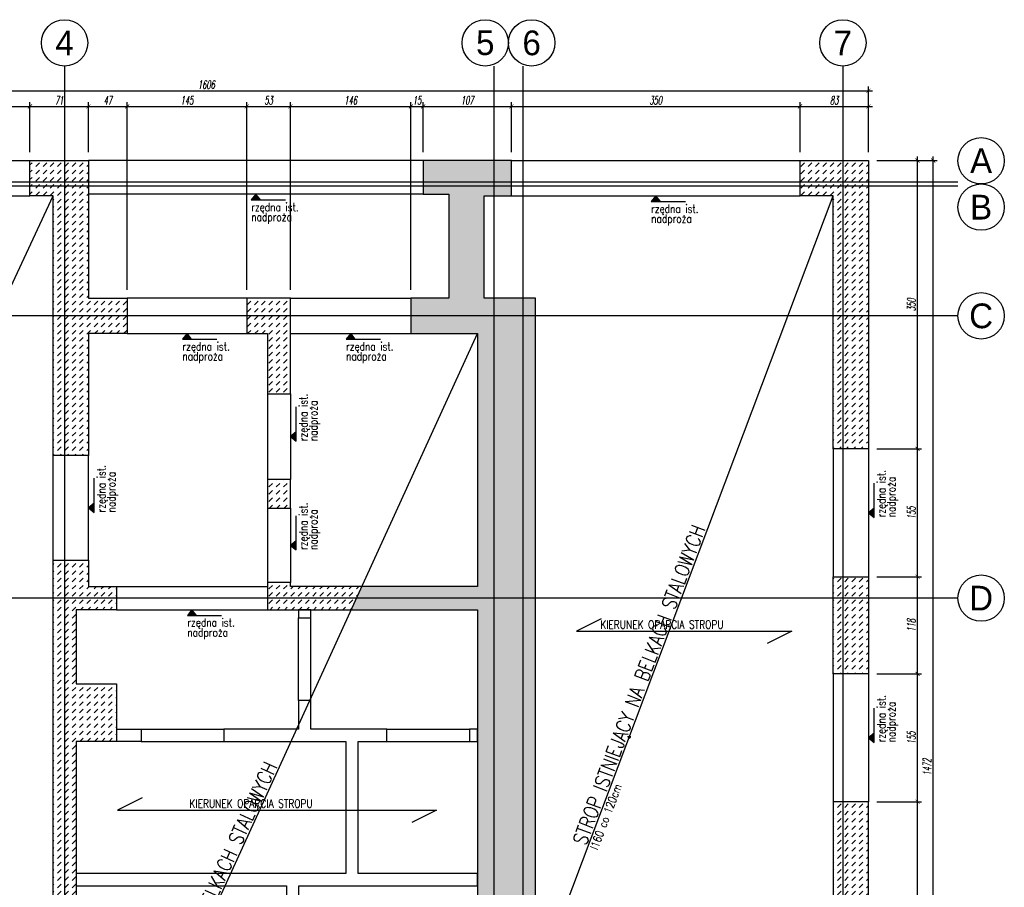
# Model space of a CAD drawing. Header units: millimetres. Extents: x -66901 to 936319, y -323998 to 488548.
# Tile 25 of 84: x 542245 to 554187, y 78493 to 89020. Entities that reach past the tile are written whole.
import ezdxf
from ezdxf.enums import TextEntityAlignment as Align
from ezdxf.lldxf.tags import DXFTag

# ---------------------------------------------------------------- set-up
doc = ezdxf.new("R2010")
doc.units = ezdxf.units.MM
doc.header["$LTSCALE"] = 5
doc.header["$MEASUREMENT"] = 0
for name, color, linetype in [('K-BELKI', 5, 'DASHED2'), ('K-HATCH', 8, 'Continuous'), ('K-OSIE', 1, 'CENTER'), ('K-SC_KON', 2, 'Continuous'), ('K-STROPY', 201, 'Continuous'), ('K-WYMIARY', 254, 'Continuous'), ('N-20-RZEDNA', 254, 'Continuous'), ('N-50', 4, 'Continuous'), ('S-25', 71, 'Continuous'), ('S-35', 101, 'Continuous'), ('ŚCIANY_NIENOŚNE', 125, 'DASHED2')]:
    doc.layers.add(name, color=color, linetype=linetype)
doc.styles.add('GENERATED_STYLE_3', font='txt')
doc.styles.add('ROMANS', font='romans.shx', dxfattribs={"width": 0.8, "oblique": 10})
doc.styles.add('WYMIARY', font='romans.shx', dxfattribs={"width": 0.6, "oblique": 10})
tags = doc.linetypes.add('CENTER', pattern=[2, 1.25, -0.25, 0.25, -0.25]).pattern_tags.tags
tags[10:11] = [DXFTag(74, 4), DXFTag(75, 0), DXFTag(340, '0'), DXFTag(46, 1.0), DXFTag(50, 0.0), DXFTag(44, 0.0), DXFTag(45, 0.0)]
tags[8:9] = [DXFTag(74, 4), DXFTag(75, 0), DXFTag(340, '0'), DXFTag(46, 1.0), DXFTag(50, 0.0), DXFTag(44, 0.0), DXFTag(45, 0.0)]
tags[6:7] = [DXFTag(74, 4), DXFTag(75, 0), DXFTag(340, '0'), DXFTag(46, 1.0), DXFTag(50, 0.0), DXFTag(44, 0.0), DXFTag(45, 0.0)]
tags[4:5] = [DXFTag(74, 4), DXFTag(75, 0), DXFTag(340, '0'), DXFTag(46, 1.0), DXFTag(50, 0.0), DXFTag(44, 0.0), DXFTag(45, 0.0)]
tags = doc.linetypes.add('DASHED2', pattern=[0.375, 0.25, -0.125]).pattern_tags.tags
tags[6:7] = [DXFTag(74, 4), DXFTag(75, 0), DXFTag(340, '0'), DXFTag(46, 1.0), DXFTag(50, 0.0), DXFTag(44, 0.0), DXFTag(45, 0.0)]
tags[4:5] = [DXFTag(74, 4), DXFTag(75, 0), DXFTag(340, '0'), DXFTag(46, 1.0), DXFTag(50, 0.0), DXFTag(44, 0.0), DXFTag(45, 0.0)]
doc.dimstyles.new('CM50', dxfattribs={"dimscale": 50, "dimtxt": 2, "dimasz": 1, "dimexe": 1, "dimexo": 2, "dimgap": 0.5, "dimtad": 1, "dimlfac": 0.1, "dimrnd": 0.5, "dimdsep": 46, "dimtxsty": 'WYMIARY', "dimblk": 'ARCHTICK', "dimcen": 0, "dimdle": 1, "dimclrd": 253, "dimclre": 251, "dimclrt": 30, "dimaunit": 1, "dimadec": 0, "dimazin": 0, "dimtfac": 1, "dimtix": 1, "dimtmove": 0, "dimatfit": 3, "dimldrblk": 'ARCHTICK', "dimfxl": 1, "dimtvp": 0.4, "dimtolj": 1, "dimarcsym": 0})

# ---------------------------------------------------------------- blocks, each defined once
blk = doc.blocks.new('_ArchTick')
at = {"color": 0, "linetype": 'ByBlock', "const_width": 0.15}
blk.add_lwpolyline([(-0.5, -0.5), (0.5, 0.5)], dxfattribs=at)
blk = doc.blocks.new('*D622')
at = {"layer": 'Defpoints', "color": 0, "transparency": 16777216}
for p in [(542369, 87968), (539999, 87312), (542369, 87312)]:
    blk.add_point(p, dxfattribs=at)
at = {"layer": 'K-WYMIARY', "color": 251, "lineweight": -2, "transparency": 16777216}
for p, q in [((539999, 87412), (539999, 88018)), ((542369, 87412), (542369, 88018))]:
    blk.add_line(p, q, dxfattribs=at)
at = {"layer": 'K-WYMIARY', "color": 253, "lineweight": -2, "transparency": 16777216}
blk.add_line((539949, 87968), (542419, 87968), dxfattribs=at)
at = {"layer": 'K-WYMIARY', "color": 253, "lineweight": -2, "transparency": 16777216, "xscale": 50, "yscale": 50, "zscale": 50, "rotation": 180}
blk.add_blockref('_ArchTick', (539999, 87968), dxfattribs=at)
at = {"layer": 'K-WYMIARY', "color": 253, "lineweight": -2, "transparency": 16777216, "xscale": 50, "yscale": 50, "zscale": 50}
blk.add_blockref('_ArchTick', (542369, 87968), dxfattribs=at)
at = {"layer": 'K-WYMIARY', "color": 30, "transparency": 16777216, "insert": (541184, 88042), "char_height": 100, "attachment_point": 5, "style": 'WYMIARY'}
blk.add_mtext('\\A1;237', dxfattribs=at)
blk = doc.blocks.new('*D623')
at = {"layer": 'Defpoints', "color": 0, "transparency": 16777216}
for p in [(543079, 87968), (542369, 87312), (543079, 87312)]:
    blk.add_point(p, dxfattribs=at)
at = {"layer": 'K-WYMIARY', "color": 251, "lineweight": -2, "transparency": 16777216}
for p, q in [((542369, 87412), (542369, 88018)), ((543079, 87412), (543079, 88018))]:
    blk.add_line(p, q, dxfattribs=at)
at = {"layer": 'K-WYMIARY', "color": 253, "lineweight": -2, "transparency": 16777216}
blk.add_line((542319, 87968), (543129, 87968), dxfattribs=at)
at = {"layer": 'K-WYMIARY', "color": 253, "lineweight": -2, "transparency": 16777216, "xscale": 50, "yscale": 50, "zscale": 50, "rotation": 180}
blk.add_blockref('_ArchTick', (542369, 87968), dxfattribs=at)
at = {"layer": 'K-WYMIARY', "color": 253, "lineweight": -2, "transparency": 16777216, "xscale": 50, "yscale": 50, "zscale": 50}
blk.add_blockref('_ArchTick', (543079, 87968), dxfattribs=at)
at = {"layer": 'K-WYMIARY', "color": 30, "transparency": 16777216, "insert": (542724, 88042), "char_height": 100, "attachment_point": 5, "style": 'WYMIARY'}
blk.add_mtext('\\A1;71', dxfattribs=at)
blk = doc.blocks.new('*D624')
at = {"layer": 'Defpoints', "color": 0, "transparency": 16777216}
for p in [(543549, 87968), (543079, 87312), (543549, 85642)]:
    blk.add_point(p, dxfattribs=at)
at = {"layer": 'K-WYMIARY', "color": 251, "lineweight": -2, "transparency": 16777216}
for p, q in [((543079, 87412), (543079, 88018)), ((543549, 85742), (543549, 88018))]:
    blk.add_line(p, q, dxfattribs=at)
at = {"layer": 'K-WYMIARY', "color": 253, "lineweight": -2, "transparency": 16777216}
blk.add_line((543029, 87968), (543599, 87968), dxfattribs=at)
at = {"layer": 'K-WYMIARY', "color": 253, "lineweight": -2, "transparency": 16777216, "xscale": 50, "yscale": 50, "zscale": 50, "rotation": 180}
blk.add_blockref('_ArchTick', (543079, 87968), dxfattribs=at)
at = {"layer": 'K-WYMIARY', "color": 253, "lineweight": -2, "transparency": 16777216, "xscale": 50, "yscale": 50, "zscale": 50}
blk.add_blockref('_ArchTick', (543549, 87968), dxfattribs=at)
at = {"layer": 'K-WYMIARY', "color": 30, "transparency": 16777216, "insert": (543314, 88042), "char_height": 100, "attachment_point": 5, "style": 'WYMIARY'}
blk.add_mtext('\\A1;47', dxfattribs=at)
blk = doc.blocks.new('*D625')
at = {"layer": 'Defpoints', "color": 0, "transparency": 16777216}
for p in [(544999, 87968), (543549, 85642), (544999, 85642)]:
    blk.add_point(p, dxfattribs=at)
at = {"layer": 'K-WYMIARY', "color": 251, "lineweight": -2, "transparency": 16777216}
for p, q in [((543549, 85742), (543549, 88018)), ((544999, 85742), (544999, 88018))]:
    blk.add_line(p, q, dxfattribs=at)
at = {"layer": 'K-WYMIARY', "color": 253, "lineweight": -2, "transparency": 16777216}
blk.add_line((543499, 87968), (545049, 87968), dxfattribs=at)
at = {"layer": 'K-WYMIARY', "color": 253, "lineweight": -2, "transparency": 16777216, "xscale": 50, "yscale": 50, "zscale": 50, "rotation": 180}
blk.add_blockref('_ArchTick', (543549, 87968), dxfattribs=at)
at = {"layer": 'K-WYMIARY', "color": 253, "lineweight": -2, "transparency": 16777216, "xscale": 50, "yscale": 50, "zscale": 50}
blk.add_blockref('_ArchTick', (544999, 87968), dxfattribs=at)
at = {"layer": 'K-WYMIARY', "color": 30, "transparency": 16777216, "insert": (544274, 88042), "char_height": 100, "attachment_point": 5, "style": 'WYMIARY'}
blk.add_mtext('\\A1;145', dxfattribs=at)
blk = doc.blocks.new('*D626')
at = {"layer": 'Defpoints', "color": 0, "transparency": 16777216}
for p in [(545529, 87968), (544999, 85642), (545529, 85642)]:
    blk.add_point(p, dxfattribs=at)
at = {"layer": 'K-WYMIARY', "color": 251, "lineweight": -2, "transparency": 16777216}
for p, q in [((544999, 85742), (544999, 88018)), ((545529, 85742), (545529, 88018))]:
    blk.add_line(p, q, dxfattribs=at)
at = {"layer": 'K-WYMIARY', "color": 253, "lineweight": -2, "transparency": 16777216}
blk.add_line((544949, 87968), (545579, 87968), dxfattribs=at)
at = {"layer": 'K-WYMIARY', "color": 253, "lineweight": -2, "transparency": 16777216, "xscale": 50, "yscale": 50, "zscale": 50, "rotation": 180}
blk.add_blockref('_ArchTick', (544999, 87968), dxfattribs=at)
at = {"layer": 'K-WYMIARY', "color": 253, "lineweight": -2, "transparency": 16777216, "xscale": 50, "yscale": 50, "zscale": 50}
blk.add_blockref('_ArchTick', (545529, 87968), dxfattribs=at)
at = {"layer": 'K-WYMIARY', "color": 30, "transparency": 16777216, "insert": (545264, 88042), "char_height": 100, "attachment_point": 5, "style": 'WYMIARY'}
blk.add_mtext('\\A1;53', dxfattribs=at)
blk = doc.blocks.new('*D627')
at = {"layer": 'Defpoints', "color": 0, "transparency": 16777216}
for p in [(546989, 87968), (545529, 85642), (546989, 85642)]:
    blk.add_point(p, dxfattribs=at)
at = {"layer": 'K-WYMIARY', "color": 251, "lineweight": -2, "transparency": 16777216}
for p, q in [((545529, 85742), (545529, 88018)), ((546989, 85742), (546989, 88018))]:
    blk.add_line(p, q, dxfattribs=at)
at = {"layer": 'K-WYMIARY', "color": 253, "lineweight": -2, "transparency": 16777216}
blk.add_line((545479, 87968), (547039, 87968), dxfattribs=at)
at = {"layer": 'K-WYMIARY', "color": 253, "lineweight": -2, "transparency": 16777216, "xscale": 50, "yscale": 50, "zscale": 50, "rotation": 180}
blk.add_blockref('_ArchTick', (545529, 87968), dxfattribs=at)
at = {"layer": 'K-WYMIARY', "color": 253, "lineweight": -2, "transparency": 16777216, "xscale": 50, "yscale": 50, "zscale": 50}
blk.add_blockref('_ArchTick', (546989, 87968), dxfattribs=at)
at = {"layer": 'K-WYMIARY', "color": 30, "transparency": 16777216, "insert": (546259, 88042), "char_height": 100, "attachment_point": 5, "style": 'WYMIARY'}
blk.add_mtext('\\A1;146', dxfattribs=at)
blk = doc.blocks.new('*D628')
at = {"layer": 'Defpoints', "color": 0, "transparency": 16777216}
for p in [(547139, 87968), (547139, 87312), (546989, 85642)]:
    blk.add_point(p, dxfattribs=at)
at = {"layer": 'K-WYMIARY', "color": 251, "lineweight": -2, "transparency": 16777216}
for p, q in [((546989, 85742), (546989, 88018)), ((547139, 87412), (547139, 88018))]:
    blk.add_line(p, q, dxfattribs=at)
at = {"layer": 'K-WYMIARY', "color": 253, "lineweight": -2, "transparency": 16777216}
blk.add_line((546939, 87968), (547189, 87968), dxfattribs=at)
at = {"layer": 'K-WYMIARY', "color": 253, "lineweight": -2, "transparency": 16777216, "xscale": 50, "yscale": 50, "zscale": 50, "rotation": 180}
blk.add_blockref('_ArchTick', (546989, 87968), dxfattribs=at)
at = {"layer": 'K-WYMIARY', "color": 253, "lineweight": -2, "transparency": 16777216, "xscale": 50, "yscale": 50, "zscale": 50}
blk.add_blockref('_ArchTick', (547139, 87968), dxfattribs=at)
at = {"layer": 'K-WYMIARY', "color": 30, "transparency": 16777216, "insert": (547064, 88042), "char_height": 100, "attachment_point": 5, "style": 'WYMIARY'}
blk.add_mtext('\\A1;15', dxfattribs=at)
blk = doc.blocks.new('*D629')
at = {"layer": 'Defpoints', "color": 0, "transparency": 16777216}
for p in [(548209, 87968), (547139, 87312), (548209, 87312)]:
    blk.add_point(p, dxfattribs=at)
at = {"layer": 'K-WYMIARY', "color": 251, "lineweight": -2, "transparency": 16777216}
for p, q in [((547139, 87412), (547139, 88018)), ((548209, 87412), (548209, 88018))]:
    blk.add_line(p, q, dxfattribs=at)
at = {"layer": 'K-WYMIARY', "color": 253, "lineweight": -2, "transparency": 16777216}
blk.add_line((547089, 87968), (548259, 87968), dxfattribs=at)
at = {"layer": 'K-WYMIARY', "color": 253, "lineweight": -2, "transparency": 16777216, "xscale": 50, "yscale": 50, "zscale": 50, "rotation": 180}
blk.add_blockref('_ArchTick', (547139, 87968), dxfattribs=at)
at = {"layer": 'K-WYMIARY', "color": 253, "lineweight": -2, "transparency": 16777216, "xscale": 50, "yscale": 50, "zscale": 50}
blk.add_blockref('_ArchTick', (548209, 87968), dxfattribs=at)
at = {"layer": 'K-WYMIARY', "color": 30, "transparency": 16777216, "insert": (547674, 88042), "char_height": 100, "attachment_point": 5, "style": 'WYMIARY'}
blk.add_mtext('\\A1;107', dxfattribs=at)
blk = doc.blocks.new('*D630')
at = {"layer": 'Defpoints', "color": 0, "transparency": 16777216}
for p in [(551709, 87968), (548209, 87312), (551709, 87312)]:
    blk.add_point(p, dxfattribs=at)
at = {"layer": 'K-WYMIARY', "color": 251, "lineweight": -2, "transparency": 16777216}
for p, q in [((548209, 87412), (548209, 88018)), ((551709, 87412), (551709, 88018))]:
    blk.add_line(p, q, dxfattribs=at)
at = {"layer": 'K-WYMIARY', "color": 253, "lineweight": -2, "transparency": 16777216}
blk.add_line((548159, 87968), (551759, 87968), dxfattribs=at)
at = {"layer": 'K-WYMIARY', "color": 253, "lineweight": -2, "transparency": 16777216, "xscale": 50, "yscale": 50, "zscale": 50, "rotation": 180}
blk.add_blockref('_ArchTick', (548209, 87968), dxfattribs=at)
at = {"layer": 'K-WYMIARY', "color": 253, "lineweight": -2, "transparency": 16777216, "xscale": 50, "yscale": 50, "zscale": 50}
blk.add_blockref('_ArchTick', (551709, 87968), dxfattribs=at)
at = {"layer": 'K-WYMIARY', "color": 30, "transparency": 16777216, "insert": (549959, 88042), "char_height": 100, "attachment_point": 5, "style": 'WYMIARY'}
blk.add_mtext('\\A1;350', dxfattribs=at)
blk = doc.blocks.new('*D631')
at = {"layer": 'Defpoints', "color": 0, "transparency": 16777216}
for p in [(552539, 87968), (551709, 87312), (552539, 87312)]:
    blk.add_point(p, dxfattribs=at)
at = {"layer": 'K-WYMIARY', "color": 251, "lineweight": -2, "transparency": 16777216}
for p, q in [((551709, 87412), (551709, 88018)), ((552539, 87412), (552539, 88018))]:
    blk.add_line(p, q, dxfattribs=at)
at = {"layer": 'K-WYMIARY', "color": 253, "lineweight": -2, "transparency": 16777216}
blk.add_line((551659, 87968), (552589, 87968), dxfattribs=at)
at = {"layer": 'K-WYMIARY', "color": 253, "lineweight": -2, "transparency": 16777216, "xscale": 50, "yscale": 50, "zscale": 50, "rotation": 180}
blk.add_blockref('_ArchTick', (551709, 87968), dxfattribs=at)
at = {"layer": 'K-WYMIARY', "color": 253, "lineweight": -2, "transparency": 16777216, "xscale": 50, "yscale": 50, "zscale": 50}
blk.add_blockref('_ArchTick', (552539, 87968), dxfattribs=at)
at = {"layer": 'K-WYMIARY', "color": 30, "transparency": 16777216, "insert": (552124, 88042), "char_height": 100, "attachment_point": 5, "style": 'WYMIARY'}
blk.add_mtext('\\A1;83', dxfattribs=at)
blk = doc.blocks.new('*D632')
at = {"layer": 'Defpoints', "color": 0, "transparency": 16777216}
for p in [(552539, 79532), (553134, 79532), (552539, 72592)]:
    blk.add_point(p, dxfattribs=at)
at = {"layer": 'K-WYMIARY', "color": 253, "lineweight": -2, "transparency": 16777216}
blk.add_line((553134, 72542), (553134, 79582), dxfattribs=at)
at = {"layer": 'K-WYMIARY', "color": 251, "lineweight": -2, "transparency": 16777216}
for p, q in [((552639, 79532), (553184, 79532)), ((552639, 72592), (553184, 72592))]:
    blk.add_line(p, q, dxfattribs=at)
at = {"layer": 'K-WYMIARY', "color": 253, "lineweight": -2, "transparency": 16777216, "xscale": 50, "yscale": 50, "zscale": 50}
for p, rotation in [((553134, 79532), 90), ((553134, 72592), 270)]:
    blk.add_blockref('_ArchTick', p, dxfattribs=dict(at, rotation=rotation))
at = {"layer": 'K-WYMIARY', "color": 30, "transparency": 16777216, "insert": (553059, 76062), "char_height": 100, "attachment_point": 5, "rotation": 90, "style": 'WYMIARY'}
blk.add_mtext('\\A1;694', dxfattribs=at)
blk = doc.blocks.new('*D633')
at = {"layer": 'Defpoints', "color": 0, "transparency": 16777216}
for p in [(552539, 81082), (553134, 81082), (552539, 79532)]:
    blk.add_point(p, dxfattribs=at)
at = {"layer": 'K-WYMIARY', "color": 253, "lineweight": -2, "transparency": 16777216}
blk.add_line((553134, 79482), (553134, 81132), dxfattribs=at)
at = {"layer": 'K-WYMIARY', "color": 251, "lineweight": -2, "transparency": 16777216}
for p, q in [((552639, 81082), (553184, 81082)), ((552639, 79532), (553184, 79532))]:
    blk.add_line(p, q, dxfattribs=at)
at = {"layer": 'K-WYMIARY', "color": 253, "lineweight": -2, "transparency": 16777216, "xscale": 50, "yscale": 50, "zscale": 50}
for p, rotation in [((553134, 81082), 90), ((553134, 79532), 270)]:
    blk.add_blockref('_ArchTick', p, dxfattribs=dict(at, rotation=rotation))
at = {"layer": 'K-WYMIARY', "color": 30, "transparency": 16777216, "insert": (553059, 80307), "char_height": 100, "attachment_point": 5, "rotation": 90, "style": 'WYMIARY'}
blk.add_mtext('\\A1;155', dxfattribs=at)
blk = doc.blocks.new('*D634')
at = {"layer": 'Defpoints', "color": 0, "transparency": 16777216}
for p in [(552539, 82262), (553134, 82262), (552539, 81082)]:
    blk.add_point(p, dxfattribs=at)
at = {"layer": 'K-WYMIARY', "color": 253, "lineweight": -2, "transparency": 16777216}
blk.add_line((553134, 81032), (553134, 82312), dxfattribs=at)
at = {"layer": 'K-WYMIARY', "color": 251, "lineweight": -2, "transparency": 16777216}
for p, q in [((552639, 82262), (553184, 82262)), ((552639, 81082), (553184, 81082))]:
    blk.add_line(p, q, dxfattribs=at)
at = {"layer": 'K-WYMIARY', "color": 253, "lineweight": -2, "transparency": 16777216, "xscale": 50, "yscale": 50, "zscale": 50}
for p, rotation in [((553134, 82262), 90), ((553134, 81082), 270)]:
    blk.add_blockref('_ArchTick', p, dxfattribs=dict(at, rotation=rotation))
at = {"layer": 'K-WYMIARY', "color": 30, "transparency": 16777216, "insert": (553059, 81672), "char_height": 100, "attachment_point": 5, "rotation": 90, "style": 'WYMIARY'}
blk.add_mtext('\\A1;118', dxfattribs=at)
blk = doc.blocks.new('*D635')
at = {"layer": 'Defpoints', "color": 0, "transparency": 16777216}
for p in [(552539, 83812), (553134, 83812), (552539, 82262)]:
    blk.add_point(p, dxfattribs=at)
at = {"layer": 'K-WYMIARY', "color": 253, "lineweight": -2, "transparency": 16777216}
blk.add_line((553134, 82212), (553134, 83862), dxfattribs=at)
at = {"layer": 'K-WYMIARY', "color": 251, "lineweight": -2, "transparency": 16777216}
for p, q in [((552639, 83812), (553184, 83812)), ((552639, 82262), (553184, 82262))]:
    blk.add_line(p, q, dxfattribs=at)
at = {"layer": 'K-WYMIARY', "color": 253, "lineweight": -2, "transparency": 16777216, "xscale": 50, "yscale": 50, "zscale": 50}
for p, rotation in [((553134, 83812), 90), ((553134, 82262), 270)]:
    blk.add_blockref('_ArchTick', p, dxfattribs=dict(at, rotation=rotation))
at = {"layer": 'K-WYMIARY', "color": 30, "transparency": 16777216, "insert": (553059, 83037), "char_height": 100, "attachment_point": 5, "rotation": 90, "style": 'WYMIARY'}
blk.add_mtext('\\A1;155', dxfattribs=at)
blk = doc.blocks.new('*D636')
at = {"layer": 'Defpoints', "color": 0, "transparency": 16777216}
for p in [(552539, 87312), (553134, 87312), (552539, 83812)]:
    blk.add_point(p, dxfattribs=at)
at = {"layer": 'K-WYMIARY', "color": 251, "lineweight": -2, "transparency": 16777216}
for p, q in [((552639, 87312), (553184, 87312)), ((552639, 83812), (553184, 83812))]:
    blk.add_line(p, q, dxfattribs=at)
at = {"layer": 'K-WYMIARY', "color": 253, "lineweight": -2, "transparency": 16777216}
blk.add_line((553134, 83762), (553134, 87362), dxfattribs=at)
at = {"layer": 'K-WYMIARY', "color": 253, "lineweight": -2, "transparency": 16777216, "xscale": 50, "yscale": 50, "zscale": 50}
for p, rotation in [((553134, 87312), 90), ((553134, 83812), 270)]:
    blk.add_blockref('_ArchTick', p, dxfattribs=dict(at, rotation=rotation))
at = {"layer": 'K-WYMIARY', "color": 30, "transparency": 16777216, "insert": (553059, 85562), "char_height": 100, "attachment_point": 5, "rotation": 90, "style": 'WYMIARY'}
blk.add_mtext('\\A1;350', dxfattribs=at)
blk = doc.blocks.new('*D637')
at = {"layer": 'Defpoints', "color": 0, "transparency": 16777216}
for p in [(552539, 87312), (553324, 87312), (552539, 72592)]:
    blk.add_point(p, dxfattribs=at)
at = {"layer": 'K-WYMIARY', "color": 251, "lineweight": -2, "transparency": 16777216}
for p, q in [((552639, 87312), (553374, 87312)), ((552639, 72592), (553374, 72592))]:
    blk.add_line(p, q, dxfattribs=at)
at = {"layer": 'K-WYMIARY', "color": 253, "lineweight": -2, "transparency": 16777216}
blk.add_line((553324, 72542), (553324, 87362), dxfattribs=at)
at = {"layer": 'K-WYMIARY', "color": 253, "lineweight": -2, "transparency": 16777216, "xscale": 50, "yscale": 50, "zscale": 50}
for p, rotation in [((553324, 87312), 90), ((553324, 72592), 270)]:
    blk.add_blockref('_ArchTick', p, dxfattribs=dict(at, rotation=rotation))
at = {"layer": 'K-WYMIARY', "color": 30, "transparency": 16777216, "insert": (553249, 79952), "char_height": 100, "attachment_point": 5, "rotation": 90, "style": 'WYMIARY'}
blk.add_mtext('\\A1;1472', dxfattribs=at)
blk = doc.blocks.new('*D640')
at = {"layer": 'Defpoints', "color": 0, "transparency": 16777216}
for p in [(552539, 88158), (536479, 87312), (552539, 87312)]:
    blk.add_point(p, dxfattribs=at)
at = {"layer": 'K-WYMIARY', "color": 253, "lineweight": -2, "transparency": 16777216}
blk.add_line((536429, 88158), (552589, 88158), dxfattribs=at)
at = {"layer": 'K-WYMIARY', "color": 251, "lineweight": -2, "transparency": 16777216}
for p, q in [((536479, 87412), (536479, 88208)), ((552539, 87412), (552539, 88208))]:
    blk.add_line(p, q, dxfattribs=at)
at = {"layer": 'K-WYMIARY', "color": 253, "lineweight": -2, "transparency": 16777216, "xscale": 50, "yscale": 50, "zscale": 50, "rotation": 180}
blk.add_blockref('_ArchTick', (536479, 88158), dxfattribs=at)
at = {"layer": 'K-WYMIARY', "color": 253, "lineweight": -2, "transparency": 16777216, "xscale": 50, "yscale": 50, "zscale": 50}
blk.add_blockref('_ArchTick', (552539, 88158), dxfattribs=at)
at = {"layer": 'K-WYMIARY', "color": 30, "transparency": 16777216, "insert": (544509, 88232), "char_height": 100, "attachment_point": 5, "style": 'WYMIARY'}
blk.add_mtext('\\A1;1606', dxfattribs=at)

msp = doc.modelspace()

# ---------------------------------------------------------------- hatches: boundary and pattern name
at = {"layer": 'K-HATCH', "lineweight": 0}
h = msp.add_hatch(dxfattribs=at)
h.set_pattern_fill('DASH', color=256, scale=500, angle=45, style=0)
h.paths.add_polyline_path([(543079, 85211.848), (543549, 85211.848), (543549, 85426.848), (542789, 85426.848), (542789, 83731.848), (543079, 83731.848)])
h.paths.add_polyline_path([(542649, 83731.848), (542789, 83731.848), (542789, 85426.848), (542649, 85426.848)])
h.paths.add_polyline_path([(542789, 87001.848), (542369, 87001.848), (542369, 86881.848), (542649, 86881.848), (542649, 85426.848), (542789, 85426.848)])
h.paths.add_polyline_path([(543079, 87001.848), (542789, 87001.848), (542789, 85426.848), (543549, 85426.848), (543549, 85641.848), (543079, 85641.848)])
h.paths.add_polyline_path([(543079, 87001.848), (543079, 87051.848), (542789, 87051.848), (542789, 87001.848)])
h.paths.add_polyline_path([(542789, 87001.848), (542789, 87051.848), (542369, 87051.848), (542369, 87001.848)])
h.paths.add_polyline_path([(542789, 87051.848), (542789, 87311.848), (542369, 87311.848), (542369, 87051.848)])
h.paths.add_polyline_path([(543079, 87311.848), (542789, 87311.848), (542789, 87051.848), (543079, 87051.848)])
h = msp.add_hatch(dxfattribs=at)
h.set_pattern_fill('DASH', color=256, scale=500, angle=45, style=0)
h.paths.add_polyline_path([(547997.193, 87311.848), (547139, 87311.848), (547139, 87051.848), (547997.193, 87051.848)])
h.paths.add_polyline_path([(547997.193, 87051.848), (547139, 87051.848), (547139, 87001.848), (547997.193, 87001.848)])
h.paths.add_polyline_path([(547997.193, 87001.848), (547139, 87001.848), (547139, 86901.848), (547449, 86901.848), (547449, 85641.848), (546989, 85641.848), (546989, 85426.848), (547997.193, 85426.848), (547997.193, 85641.848), (547879, 85641.848), (547879, 86881.848), (547997.193, 86881.848)])
h.paths.add_polyline_path([(548209, 87001.848), (547997.193, 87001.848), (547997.193, 86881.848), (548209, 86881.848)])
h.paths.add_polyline_path([(548209, 87051.848), (547997.193, 87051.848), (547997.193, 87001.848), (548209, 87001.848)])
h.paths.add_polyline_path([(548209, 87311.848), (547997.193, 87311.848), (547997.193, 87051.848), (548209, 87051.848)])
h.paths.add_polyline_path([(547997.193, 85426.848), (546989, 85426.848), (546989, 85211.848), (547799, 85211.848), (547799, 82141.848), (546395.16, 82141.848), (546267.122, 81861.848), (547799, 81861.848), (547799, 75511.848), (547997.193, 75511.848)])
h.paths.add_polyline_path([(548347.976, 85426.848), (547997.193, 85426.848), (547997.193, 75511.848), (548347.976, 75511.848)])
h.paths.add_polyline_path([(548347.976, 85641.848), (547997.193, 85641.848), (547997.193, 85426.848), (548347.976, 85426.848)])
h.paths.add_polyline_path([(548499, 85641.848), (548347.976, 85641.848), (548347.976, 85426.848), (548499, 85426.848)])
h.paths.add_polyline_path([(548499, 85426.848), (548347.976, 85426.848), (548347.976, 75511.848), (548499, 75511.848), (548499, 76641.848), (549749, 76641.848), (549749, 77291.848), (548499, 77291.848)])
h = msp.add_hatch(dxfattribs=at)
h.set_pattern_fill('DASH', color=256, scale=500, angle=45, style=0)
h.paths.add_polyline_path([(552229, 87311.848), (551709, 87311.848), (551709, 87051.848), (552229, 87051.848)])
h.paths.add_polyline_path([(552229, 87051.848), (551709, 87051.848), (551709, 87001.848), (552229, 87001.848)])
h.paths.add_polyline_path([(552229, 87001.848), (551709, 87001.848), (551709, 86881.848), (552109, 86881.848), (552109, 85426.848), (552229, 85426.848)])
h.paths.add_polyline_path([(552539, 87001.848), (552229, 87001.848), (552229, 85426.848), (552539, 85426.848)])
h.paths.add_polyline_path([(552539, 87051.848), (552229, 87051.848), (552229, 87001.848), (552539, 87001.848)])
h.paths.add_polyline_path([(552539, 87311.848), (552229, 87311.848), (552229, 87051.848), (552539, 87051.848)])
h.paths.add_polyline_path([(552539, 85426.848), (552229, 85426.848), (552229, 83811.848), (552539, 83811.848)])
h.paths.add_polyline_path([(552229, 85426.848), (552109, 85426.848), (552109, 83811.848), (552229, 83811.848)])
h = msp.add_hatch(dxfattribs=at)
h.set_pattern_fill('DASH', color=256, scale=500, angle=45, style=0)
h.paths.add_polyline_path([(545529, 85641.848), (544999, 85641.848), (544999, 85426.848), (545529, 85426.848)])
h.paths.add_polyline_path([(545529, 85426.848), (544999, 85426.848), (544999, 85211.848), (545249, 85211.848), (545249, 84481.848), (545529, 84481.848)])
h = msp.add_hatch(dxfattribs=at)
h.set_pattern_fill('DASH', color=256, scale=500, angle=45, style=0)
h.paths.add_polyline_path([(545529, 83441.848), (545249, 83441.848), (545249, 83091.848), (545529, 83091.848)])
h = msp.add_hatch(dxfattribs=at)
h.set_pattern_fill('DASH', color=256, scale=500, angle=45, style=0)
h.paths.add_polyline_path([(542789, 82461.848), (542649, 82461.848), (542649, 82001.848), (542789, 82001.848)])
h.paths.add_polyline_path([(542649, 82001.848), (542649, 77621.848), (542789, 77621.848), (542789, 82001.848)])
h.paths.add_polyline_path([(542929, 81861.848), (543419, 81861.848), (543419, 82001.848), (542789, 82001.848), (542789, 77621.848), (542929, 77621.848), (542929, 80261.848), (543419, 80261.848), (543419, 80961.848), (542929, 80961.848)])
h.paths.add_polyline_path([(542789, 82001.848), (543419, 82001.848), (543419, 82141.848), (543079, 82141.848), (543079, 82461.848), (542789, 82461.848)])
h = msp.add_hatch(dxfattribs=at)
h.set_pattern_fill('DASH', color=256, scale=500, angle=45, style=0)
h.paths.add_polyline_path([(545529, 82141.848), (545529, 82191.848), (545249, 82191.848), (545249, 82001.848), (546331.141, 82001.848), (546395.16, 82141.848)])
h.paths.add_polyline_path([(545249, 82001.848), (545249, 81861.848), (546267.122, 81861.848), (546331.141, 82001.848)])
h = msp.add_hatch(dxfattribs=at)
h.set_pattern_fill('DASH', color=256, scale=500, angle=45, style=0)
h.paths.add_polyline_path([(552229, 82261.848), (552109, 82261.848), (552109, 82001.848), (552229, 82001.848)])
h.paths.add_polyline_path([(552229, 82001.848), (552109, 82001.848), (552109, 81081.848), (552229, 81081.848)])
h.paths.add_polyline_path([(552539, 82001.848), (552229, 82001.848), (552229, 81081.848), (552539, 81081.848)])
h.paths.add_polyline_path([(552539, 82261.848), (552229, 82261.848), (552229, 82001.848), (552539, 82001.848)])
h = msp.add_hatch(dxfattribs=at)
h.set_pattern_fill('DASH', color=256, scale=500, angle=45, style=0)
h.paths.add_polyline_path([(552539, 79531.848), (552229, 79531.848), (552229, 77091.848), (552539, 77091.848)])
h.paths.add_polyline_path([(552229, 79531.848), (552109, 79531.848), (552109, 77291.848), (551809, 77291.848), (551809, 77091.848), (552229, 77091.848)])
h.paths.add_polyline_path([(552229, 77091.848), (551809, 77091.848), (551809, 76766.848), (552229, 76766.848)])
h.paths.add_polyline_path([(552539, 77091.848), (552229, 77091.848), (552229, 76766.848), (552539, 76766.848)])
h.paths.add_polyline_path([(552539, 76766.848), (552229, 76766.848), (552229, 75411.848), (552539, 75411.848)])
h.paths.add_polyline_path([(552229, 76766.848), (551809, 76766.848), (551809, 76641.848), (552109, 76641.848), (552109, 75411.848), (552229, 75411.848)])
h.paths.add_polyline_path([(552229, 75411.848), (552109, 75411.848), (552109, 74441.848), (552229, 74441.848)])
h.paths.add_polyline_path([(552539, 75411.848), (552229, 75411.848), (552229, 74441.848), (552539, 74441.848)])
h.paths.add_polyline_path([(552539, 74441.848), (552229, 74441.848), (552229, 72851.848), (552539, 72851.848)])
h.paths.add_polyline_path([(552229, 74441.848), (552109, 74441.848), (552109, 73021.848), (548347.976, 73021.848), (548347.976, 72851.848), (552229, 72851.848)])
at = {"layer": 'N-20-RZEDNA', "lineweight": 0}
for points in [[(545165, 86832.566), (545109, 86901.848), (545053, 86832.566)], [(550015, 86812.566), (549959, 86881.848), (549903, 86812.566)], [(544330, 85142.566), (544274, 85211.848), (544218, 85142.566)], [(546315, 85142.566), (546259, 85211.848), (546203, 85142.566)], [(545598.282, 84017.848), (545529, 83961.848), (545598.282, 83905.848)], [(543148.282, 83152.848), (543079, 83096.848), (543148.282, 83040.848)], [(552608.282, 83092.848), (552539, 83036.848), (552608.282, 82980.848)], [(545598.282, 82697.848), (545529, 82641.848), (545598.282, 82585.848)], [(544390, 81792.566), (544334, 81861.848), (544278, 81792.566)], [(552608.282, 80362.848), (552539, 80306.848), (552608.282, 80250.848)]]:
    msp.add_hatch(color=256, dxfattribs=at).paths.add_polyline_path(points)

# ---------------------------------------------------------------- linework, layer by layer
at = {"layer": 'K-BELKI'}
for p, q in [((539999, 87311.848), (542369, 87311.848)), ((547139, 87311.848), (543079, 87311.848)), ((548209, 87311.848), (551709, 87311.848)), ((539999, 86881.848), (542369, 86881.848)), ((547139, 86901.848), (543079, 86901.848)), ((548209, 86881.848), (551709, 86881.848)), ((544999, 85641.848), (543549, 85641.848)), ((545529, 85641.848), (546989, 85641.848)), ((543549, 85211.848), (544999, 85211.848)), ((545529, 85211.848), (546989, 85211.848)), ((545249, 84481.848), (545249, 83441.848)), ((545529, 84481.848), (545529, 83441.848)), ((542649, 82461.848), (542649, 83731.848)), ((543079, 82461.848), (543079, 83731.848)), ((552109, 83811.848), (552109, 82261.848)), ((552539, 83811.848), (552539, 82261.848)), ((545249, 83091.848), (545249, 82191.848)), ((545529, 83091.848), (545529, 82191.848)), ((543419, 82141.848), (545249, 82141.848)), ((543419, 81861.848), (545249, 81861.848)), ((545627.603, 80761.848), (545627.603, 81761.848)), ((545777.603, 80761.848), (545777.603, 81761.848)), ((552109, 81081.848), (552109, 79531.848)), ((552539, 81081.848), (552539, 79531.848)), ((543719, 80411.848), (544719, 80411.848)), ((546699, 80411.848), (547699, 80411.848)), ((543719, 80261.848), (544719, 80261.848)), ((546699, 80261.848), (547699, 80261.848))]:
    msp.add_line(p, q, dxfattribs=at)
at = {"layer": 'K-OSIE'}
for p, q in [((542789, 88457.5), (542789, 68780.5)), ((547997.193, 88457.5), (547997.193, 68780.5)), ((548347.976, 88457.5), (548347.976, 68780.5)), ((552229, 88457.5), (552229, 68780.5)), ((526912.5, 87051.848), (553624, 87051.848)), ((553624, 87001.848), (526912.5, 87001.848)), ((553624, 85426.848), (526912.5, 85426.848)), ((553624, 82001.848), (526912.5, 82001.848))]:
    msp.add_line(p, q, dxfattribs=at)
for centre in [(542789, 88738.75), (547891.334, 88738.75), (548453.834, 88738.75), (552229, 88738.75), (553905.25, 87308.098), (553905.25, 86745.598), (553905.25, 85426.848), (553905.25, 82001.848)]:
    msp.add_circle(centre, 281.25, dxfattribs=at)
at = {"layer": 'K-SC_KON'}
for points in [[(543079, 85211.848), (543079, 83731.848), (542649, 83731.848), (542649, 86881.848), (542369, 86881.848), (542369, 87311.848), (543079, 87311.848), (543079, 85641.848), (543549, 85641.848), (543549, 85211.848), (543079, 85211.848)], [(548499, 77291.848), (548499, 85641.848), (547879, 85641.848), (547879, 86881.848), (548209, 86881.848), (548209, 87311.848), (547139, 87311.848), (547139, 86901.848), (547449, 86901.848), (547449, 85641.848), (546989, 85641.848), (546989, 85211.848), (547799, 85211.848), (547799, 82141.848), (545529, 82141.848), (545529, 82191.848), (545249, 82191.848), (545249, 81861.848), (547799, 81861.848), (547799, 75511.848)], [(552539, 87311.848), (552539, 83811.848), (552109, 83811.848), (552109, 86881.848), (551709, 86881.848), (551709, 87311.848), (552539, 87311.848)], [(545249, 85211.848), (545249, 84481.848), (545529, 84481.848), (545529, 85641.848), (544999, 85641.848), (544999, 85211.848), (545249, 85211.848)], [(542929, 80961.848), (543419, 80961.848), (543419, 80261.848), (542929, 80261.848), (542929, 77621.848), (542649, 77621.848), (542649, 82461.848), (543079, 82461.848), (543079, 82141.848), (543419, 82141.848), (543419, 81861.848), (542929, 81861.848), (542929, 80961.848)], [(552109, 73021.848), (547839, 73021.848), (547839, 72591.848), (552539, 72591.848), (552539, 79531.848), (552109, 79531.848), (552109, 77291.848), (551809, 77291.848), (551809, 76641.848), (552109, 76641.848), (552109, 73021.848)]]:
    msp.add_lwpolyline(points, dxfattribs=at)
for points in [[(545249, 83091.848), (545529, 83091.848), (545529, 83441.848), (545249, 83441.848)], [(552109, 82261.848), (552539, 82261.848), (552539, 81081.848), (552109, 81081.848)]]:
    msp.add_lwpolyline(points, close=True, dxfattribs=at)
at = {"layer": 'K-STROPY'}
for p, q in [((536909, 74561.848), (542649, 86881.848)), ((548499, 77291.848), (552109, 86881.848)), ((542929, 74561.848), (547799, 85211.848))]:
    msp.add_line(p, q, dxfattribs=at)
for points in [[(549299, 81751.202), (548999, 81601.202), (551609, 81601.202), (551309, 81451.202)], [(543729, 79579.45), (543429, 79429.45), (547299, 79429.45), (546999, 79279.45)]]:
    msp.add_lwpolyline(points, dxfattribs=at)
at = {"layer": 'N-20-RZEDNA'}
for points in [[(545165, 86832.566), (545109, 86901.848), (545053, 86832.566), (545469, 86832.566)], [(550015, 86812.566), (549959, 86881.848), (549903, 86812.566), (550319, 86812.566)], [(544330, 85142.566), (544274, 85211.848), (544218, 85142.566), (544634, 85142.566)], [(546315, 85142.566), (546259, 85211.848), (546203, 85142.566), (546619, 85142.566)], [(545598.282, 84017.848), (545529, 83961.848), (545598.282, 83905.848), (545598.282, 84321.848)], [(543148.282, 83152.848), (543079, 83096.848), (543148.282, 83040.848), (543148.282, 83456.848)], [(552608.282, 83092.848), (552539, 83036.848), (552608.282, 82980.848), (552608.282, 83396.848)], [(545598.282, 82697.848), (545529, 82641.848), (545598.282, 82585.848), (545598.282, 83001.848)], [(544390, 81792.566), (544334, 81861.848), (544278, 81792.566), (544694, 81792.566)], [(552608.282, 80362.848), (552539, 80306.848), (552608.282, 80250.848), (552608.282, 80666.848)]]:
    msp.add_lwpolyline(points, dxfattribs=at)
at = {"layer": 'ŚCIANY_NIENOŚNE'}
for points in [[(545627.603, 81761.848), (545777.603, 81761.848), (545777.603, 81861.848), (545627.603, 81861.848)], [(547799, 80411.848), (547699, 80411.848), (547699, 80261.848), (547799, 80261.848)]]:
    msp.add_lwpolyline(points, close=True, dxfattribs=at)
for points in [[(545479, 78511.848), (545479, 76581.848), (545629, 76581.848), (545629, 78511.848), (547799, 78511.848), (547799, 78661.848), (546349, 78661.848), (546349, 80261.848), (546699, 80261.848), (546699, 80411.848), (545777.603, 80411.848), (545777.603, 80761.848), (545627.603, 80761.848), (545627.603, 80411.848), (544719, 80411.848), (544719, 80261.848), (546199, 80261.848), (546199, 78661.848), (542929, 78661.848), (542929, 78511.848), (545479, 78511.848)], [(543419, 80411.848), (543719, 80411.848), (543719, 80261.848), (543419, 80261.848)]]:
    msp.add_lwpolyline(points, dxfattribs=at)

# ---------------------------------------------------------------- texts
at = {"layer": 'N-20-RZEDNA', "style": 'ROMANS', "width": 0.8}
for s, p in [('rzędna ist.', (545053, 86665.9)), ('rzędna ist.', (549903, 86645.9)), ('nadproża', (545053, 86545.9)), ('nadproża', (549903, 86525.9)), ('rzędna ist.', (544218, 84975.9)), ('rzędna ist.', (546203, 84975.9)), ('nadproża', (544218, 84855.9)), ('nadproża', (546203, 84855.9)), ('rzędna ist.', (544278, 81625.9)), ('nadproża', (544278, 81505.9))]:
    msp.add_text(s, height=100, dxfattribs=at).set_placement(p, align=Align.BOTTOM_LEFT)
for s, p in [('rzędna ist.', (545764.949, 83905.848)), ('nadproża', (545884.949, 83905.848)), ('rzędna ist.', (543314.949, 83040.848)), ('nadproża', (543434.949, 83040.848)), ('rzędna ist.', (552774.949, 82980.848)), ('nadproża', (552894.949, 82980.848)), ('rzędna ist.', (545764.949, 82585.848)), ('nadproża', (545884.949, 82585.848)), ('rzędna ist.', (552774.949, 80250.848)), ('nadproża', (552894.949, 80250.848))]:
    msp.add_text(s, height=100, rotation=90, dxfattribs=at).set_placement(p, align=Align.BOTTOM_LEFT)
at = {"layer": 'N-50', "style": 'GENERATED_STYLE_3'}
for s, p in [('4', (542789, 88738.75)), ('5', (547891.334, 88738.75)), ('6', (548453.834, 88738.75)), ('7', (552229, 88738.75)), ('A', (553905.25, 87308.098)), ('B', (553905.25, 86745.598)), ('C', (553905.25, 85426.848)), ('D', (553905.25, 82001.848))]:
    msp.add_text(s, height=300, dxfattribs=at).set_placement(p, align=Align.MIDDLE)
at = {"layer": 'S-25', "style": 'ROMANS', "width": 0.8}
for s, rotation, p in [('KIERUNEK OPARCIA STROPU', 360, (549286.323, 81631.202)), ('KIERUNEK OPARCIA STROPU', 360, (544303.042, 79459.45)), ('I160 co 120cm', 69.3716801, (549252.474, 78938.63))]:
    msp.add_text(s, height=100, rotation=rotation, dxfattribs=at).set_placement(p)
at = {"layer": 'S-35', "style": 'ROMANS', "width": 0.8}
for rotation, p in [(69.3716801, (549112.091, 78991.475)), (65.426185, (543657.585, 76215.262))]:
    msp.add_text('STROP ISTNIEJĄCY NA BELKACH STALOWYCH', height=175, rotation=rotation, dxfattribs=at).set_placement(p)

# ---------------------------------------------------------------- dimensions: what is measured, and where the dimension line sits
at = {"layer": 'K-WYMIARY'}
for base, p1, p2, picture, middle in [((552539, 88157.5), (536479, 87311.848), (552539, 87311.848), '*D640', (544509, 88232.5)), ((542369, 87967.5), (539999, 87311.848), (542369, 87311.848), '*D622', (541184, 88042.5)), ((543079, 87967.5), (542369, 87311.848), (543079, 87311.848), '*D623', (542724, 88042.5)), ((543549, 87967.5), (543079, 87311.848), (543549, 85641.848), '*D624', (543314, 88042.5)), ((544999, 87967.5), (543549, 85641.848), (544999, 85641.848), '*D625', (544274, 88042.5)), ((545529, 87967.5), (544999, 85641.848), (545529, 85641.848), '*D626', (545264, 88042.5)), ((546989, 87967.5), (545529, 85641.848), (546989, 85641.848), '*D627', (546259, 88042.5)), ((547139, 87967.5), (546989, 85641.848), (547139, 87311.848), '*D628', (547064, 88042.5)), ((548209, 87967.5), (547139, 87311.848), (548209, 87311.848), '*D629', (547674, 88042.5)), ((551709, 87967.5), (548209, 87311.848), (551709, 87311.848), '*D630', (549959, 88042.5)), ((552539, 87967.5), (551709, 87311.848), (552539, 87311.848), '*D631', (552124, 88042.5))]:
    dim = msp.add_linear_dim(base=base, p1=p1, p2=p2, dimstyle='CM50', override={"dimtmove": 1}, dxfattribs=at)
    dim.commit()
    dim.dimension.update_dxf_attribs({"geometry": picture, "text_midpoint": middle})
for base, p1, p2, picture, middle in [((553134, 87311.848), (552539, 83811.848), (552539, 87311.848), '*D636', (553059, 85561.848)), ((553324, 87311.848), (552539, 72591.848), (552539, 87311.848), '*D637', (553249, 79951.848)), ((553134, 83811.848), (552539, 82261.848), (552539, 83811.848), '*D635', (553059, 83036.848)), ((553134, 82261.848), (552539, 81081.848), (552539, 82261.848), '*D634', (553059, 81671.848)), ((553134, 81081.848), (552539, 79531.848), (552539, 81081.848), '*D633', (553059, 80306.848))]:
    dim = msp.add_linear_dim(base=base, p1=p1, p2=p2, angle=90, dimstyle='CM50', override={"dimtmove": 1}, dxfattribs=at)
    dim.commit()
    dim.dimension.update_dxf_attribs({"geometry": picture, "text_midpoint": middle})
dim = msp.add_linear_dim(base=(553134, 79531.848), p1=(552539, 72591.848), p2=(552539, 79531.848), angle=90, dimstyle='CM50', dxfattribs=at)
dim.commit()
dim.dimension.update_dxf_attribs({"geometry": '*D632', "text_midpoint": (553059, 76061.848)})

doc.saveas('drawing.dxf')
